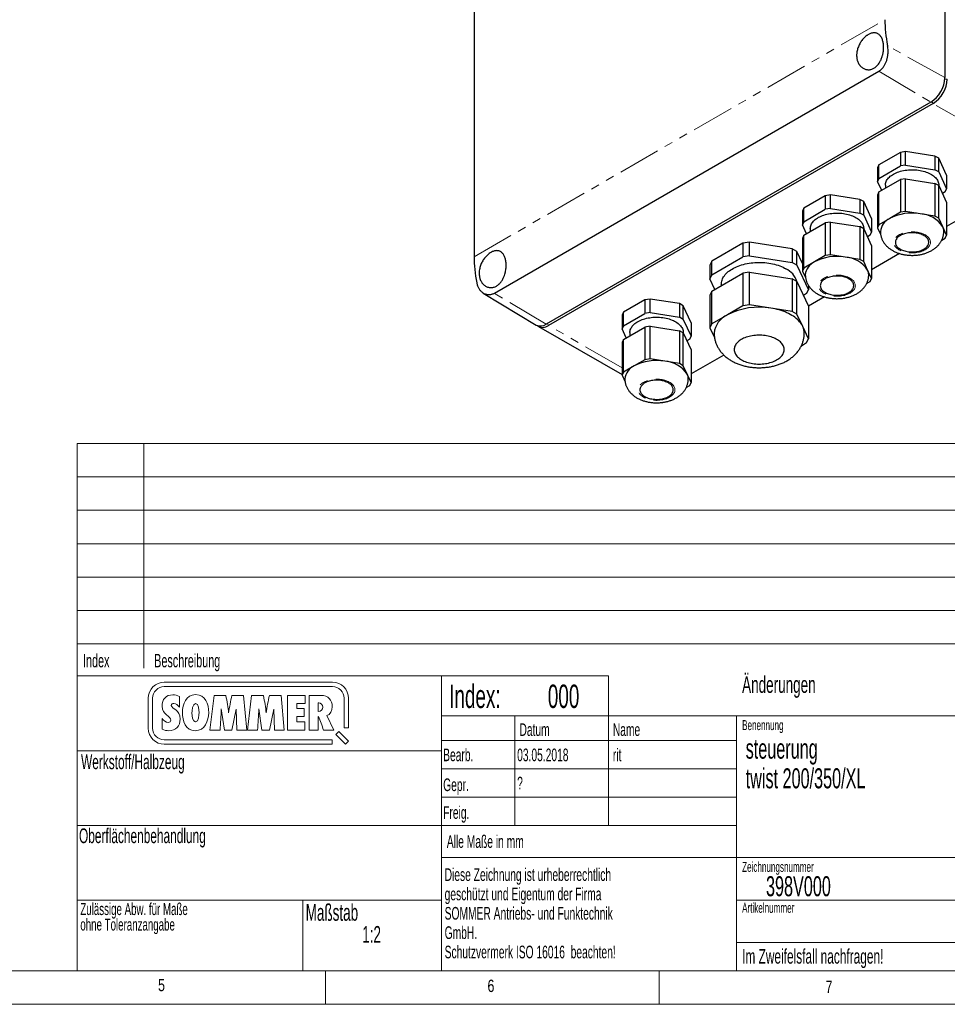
# Model space of a CAD drawing. Header units: millimetres. Extents: x 10 to 847, y 10 to 584.
# Tile 3 of 5: x 428 to 706, y 10 to 305. Entities that reach past the tile are written whole.
import ezdxf

# ---------------------------------------------------------------- set-up
doc = ezdxf.new("R2010")
doc.units = ezdxf.units.MM
doc.header["$LTSCALE"] = 2
doc.linetypes.add('PHANTOM', pattern=[12.7, 6.35, -1.27, 1.27, -1.27, 1.27, -1.27])
doc.styles.add('SLDTEXTSTYLE0', font='TXT', dxfattribs={"width": 0.75})
doc.styles.add('SLDTEXTSTYLE1', font='TXT', dxfattribs={"width": 0.605})

# ---------------------------------------------------------------- blocks, each defined once
blk = doc.blocks.new('Logo_SOMMER_2016_8')
at = {"lineweight": 18}
for p, q in [((184, 60), (16, 60)), ((16, 55.63), (184, 55.63)), ((0, 44), (0, 14)), ((4.38, 14), (4.38, 44)), ((31.04, 35.18), (31.04, 45.81)), ((65.73, 46.87), (61.61, 12.09)), ((77.58, 46.87), (65.73, 46.87)), ((95.13, 46.87), (83.48, 46.87)), ((98.33, 12.09), (95.13, 46.87)), ((103.26, 46.87), (99.15, 12.09)), ((115.17, 46.87), (103.26, 46.87)), ((132.66, 46.87), (121.02, 46.87)), ((135.87, 12.09), (132.66, 46.87)), ((138.97, 46.87), (138.97, 12.09)), ((156.67, 46.87), (138.97, 46.87)), ((156.67, 38.74), (156.67, 46.87)), ((160.64, 46.87), (160.64, 12.14)), ((172.74, 46.87), (160.64, 46.87)), ((195.63, 44), (195.63, 14.37)), ((200, 14.37), (200, 44)), ((72.85, 33.4), (76.06, 12.09)), ((83.63, 12.09), (87.85, 33.19)), ((87.85, 33.19), (88.57, 12.09)), ((110.39, 33.4), (113.59, 12.09)), ((121.17, 12.09), (125.39, 33.19)), ((125.39, 33.19), (126.1, 12.09)), ((148.43, 33.7), (148.43, 38.74)), ((148.43, 38.74), (156.67, 38.74)), ((155.7, 33.7), (148.43, 33.7)), ((155.7, 25.92), (155.7, 33.7)), ((169.79, 30.8), (169.79, 39.35)), ((169.89, 30.8), (169.79, 30.8)), ((13.8, 23.63), (13.85, 23.63)), ((13.85, 23.63), (13.85, 12.95)), ((148.38, 20.28), (148.38, 25.92)), ((148.38, 25.92), (155.7, 25.92)), ((156.52, 20.28), (148.38, 20.28)), ((156.52, 12.09), (156.52, 20.28)), ((169.84, 12.14), (169.84, 25.92)), ((185.35, 12.09), (178.33, 26.68)), ((61.61, 12.09), (71.68, 12.09)), ((76.06, 12.09), (83.63, 12.09)), ((88.57, 12.09), (98.33, 12.09)), ((99.15, 12.09), (109.17, 12.09)), ((113.59, 12.09), (121.17, 12.09)), ((126.1, 12.09), (135.87, 12.09)), ((138.97, 12.09), (156.52, 12.09)), ((160.64, 12.14), (169.84, 12.14)), ((175.18, 12.09), (185.35, 12.09)), ((190.33, 10.76), (187.24, 7.67)), ((200, 1.1), (190.33, 10.76)), ((195.63, 14.37), (200, 14.37)), ((183.62, 2.38), (16, 2.38)), ((183.62, -2), (183.62, 2.38)), ((187.24, 7.67), (196.91, -2)), ((196.91, -2), (200, 1.1)), ((16, -2), (183.62, -2))]:
    blk.add_line(p, q, dxfattribs=at)
for points in [[(16, 60), (7.16, 60), (0, 52.84), (0, 44)], [(200, 44), (200, 52.84), (192.84, 60), (184, 60)], [(4.38, 44), (4.38, 50.41), (9.59, 55.63), (16, 55.63)], [(184, 55.63), (190.41, 55.63), (195.63, 50.41), (195.63, 44)], [(24.48, 47.43), (17.62, 47.43), (13.75, 42.7), (13.75, 36.09)], [(31.04, 45.81), (29.26, 46.92), (26.57, 47.43), (24.48, 47.43)], [(47.27, 47.64), (37.66, 47.64), (34.1, 37.87), (34.1, 29.74)], [(60.39, 29.58), (60.39, 37.92), (57.19, 47.64), (47.27, 47.64)], [(79.21, 37.67), (78.75, 40.72), (78.04, 43.77), (77.58, 46.87)], [(83.48, 46.87), (82.21, 41.08), (81.19, 35.23), (80.23, 29.38)], [(116.74, 37.62), (116.29, 40.72), (115.57, 43.77), (115.17, 46.87)], [(121.02, 46.87), (119.74, 41.08), (118.73, 35.23), (117.76, 29.38)], [(170.25, 39.35), (172.48, 39.4), (174.37, 37.42), (174.37, 35.23)], [(183.78, 35.53), (183.78, 42.35), (179.66, 46.87), (172.74, 46.87)], [(13.75, 36.09), (13.75, 27.6), (22.6, 26.02), (22.6, 22.21)], [(23.01, 36.86), (23.01, 38.03), (24.38, 38.84), (25.4, 38.84)], [(31.86, 23.23), (31.86, 32.69), (23.01, 33.35), (23.01, 36.86)], [(25.4, 38.84), (27.84, 38.84), (29.62, 36.91), (31.04, 35.18)], [(34.1, 29.74), (34.1, 21.55), (36.99, 11.53), (46.91, 11.53)], [(43.66, 28.97), (43.66, 31.21), (44.06, 38.74), (47.27, 38.74)], [(46.91, 11.53), (56.42, 11.53), (60.39, 21.45), (60.39, 29.58)], [(50.73, 29.74), (50.73, 27.35), (50.52, 20.43), (47.12, 20.43)], [(47.27, 38.74), (50.37, 38.74), (50.73, 31.97), (50.73, 29.74)], [(71.68, 12.09), (72.14, 19.16), (72.7, 26.33), (72.85, 33.4)], [(80.23, 29.38), (79.87, 32.18), (79.67, 34.92), (79.21, 37.67)], [(109.17, 12.09), (109.67, 19.16), (110.23, 26.33), (110.39, 33.4)], [(117.76, 29.38), (117.4, 32.18), (117.2, 34.92), (116.74, 37.62)], [(169.79, 39.35), (169.94, 39.35), (170.1, 39.35), (170.25, 39.35)], [(174.37, 35.23), (174.37, 32.53), (172.54, 30.8), (169.89, 30.8)], [(178.33, 26.68), (182.15, 26.68), (183.78, 32.48), (183.78, 35.53)], [(19.91, 19.87), (17.77, 19.87), (15.02, 21.9), (13.8, 23.63)], [(22.6, 22.21), (22.6, 20.78), (21.18, 19.87), (19.91, 19.87)], [(20.52, 11.48), (27.48, 11.48), (31.86, 16.36), (31.86, 23.23)], [(47.12, 20.43), (44.22, 20.43), (43.66, 26.89), (43.66, 28.97)], [(169.84, 25.92), (172.13, 21.5), (173.45, 16.72), (175.18, 12.09)], [(0, 14), (0, 5.17), (7.16, -2), (16, -2)], [(16, 2.38), (9.59, 2.38), (4.38, 7.59), (4.38, 14)], [(13.85, 12.95), (16.14, 12.19), (18.08, 11.48), (20.52, 11.48)]]:
    blk.add_open_spline(points, degree=3, dxfattribs=at)
blk = doc.blocks.new('SW_NOTE_1')
at = {"color": 0, "linetype": 'Continuous', "lineweight": 0, "char_height": 3.8, "attachment_point": 1, "style": 'SLDTEXTSTYLE1'}
for s, insert in [('Diese Zeichnung ist urheberrechtlich', (0, 4.9)), ('geschützt und Eigentum der Firma', (0, -0.9)), ('SOMMER Antriebs- und Funktechnik', (0, -6.7)), ('GmbH.', (0, -12.5)), ('Schutzvermerk ISO 16016  beachten!', (0, -18.3))]:
    blk.add_mtext(s, dxfattribs=dict(at, insert=insert))
blk = doc.blocks.new('SW_NOTE_2')
at = {"color": 0, "linetype": 'Continuous', "lineweight": 0, "char_height": 3.6, "attachment_point": 1, "style": 'SLDTEXTSTYLE1'}
for s, insert in [('Zulässige Abw. für Maße', (0, 4.64)), ('ohne Toleranzangabe', (0, 0))]:
    blk.add_mtext(s, dxfattribs=dict(at, insert=insert))

msp = doc.modelspace()

# ---------------------------------------------------------------- linework, layer by layer
at = {"color": 7, "linetype": 'Continuous', "lineweight": 25}
for p, q in [((705.684, 482.156), (705.684, 287.819)), ((564.571, 413.754), (564.571, 234.115)), ((570.633, 223.223), (685.892, 289.76)), ((701.442, 280.47), (586.183, 213.933)), ((702.149, 280.062), (586.89, 213.525)), ((692.331, 265.414), (685.902, 261.703)), ((693.902, 265.657), (692.331, 265.414)), ((692.331, 265.414), (692.331, 261.331)), ((702.684, 264.299), (693.902, 265.657)), ((693.902, 261.574), (693.902, 265.657)), ((702.684, 264.299), (702.684, 260.216)), ((703.834, 263.635), (702.684, 264.299)), ((703.834, 259.552), (703.834, 263.635)), ((706.187, 258.565), (703.834, 263.635)), ((685.902, 261.703), (685.481, 260.796)), ((685.481, 260.796), (685.481, 256.713)), ((685.902, 257.62), (685.902, 261.703)), ((685.902, 257.62), (692.331, 261.331)), ((693.902, 261.574), (692.331, 261.331)), ((693.902, 261.574), (702.684, 260.216)), ((703.834, 259.552), (702.684, 260.216)), ((736.09, 260.468), (706.187, 243.206)), ((685.902, 257.62), (685.481, 256.713)), ((685.902, 253.537), (692.331, 257.248)), ((693.902, 257.492), (692.331, 257.248)), ((692.331, 257.248), (692.331, 247.45)), ((693.902, 247.693), (693.902, 257.492)), ((693.902, 257.492), (702.684, 256.133)), ((703.834, 259.552), (706.187, 254.483)), ((706.187, 258.565), (706.187, 254.483)), ((686.733, 254.017), (685.481, 256.713)), ((687.834, 255.598), (687.834, 254.653)), ((702.684, 256.133), (702.684, 246.335)), ((703.834, 255.469), (702.684, 256.133)), ((703.834, 255.469), (703.834, 255.598)), ((703.834, 245.671), (703.834, 255.469)), ((703.834, 255.469), (706.187, 250.4)), ((705.766, 253.575), (706.187, 254.483)), ((669.829, 252.424), (663.401, 248.713)), ((671.401, 252.667), (669.829, 252.424)), ((669.829, 252.424), (669.829, 248.341)), ((680.182, 251.309), (671.401, 252.667)), ((671.401, 248.584), (671.401, 252.667)), ((680.182, 251.309), (680.182, 247.226)), ((681.332, 250.645), (680.182, 251.309)), ((685.902, 253.537), (685.481, 252.63)), ((685.481, 252.63), (685.481, 242.832)), ((685.902, 243.739), (685.902, 253.537)), ((705.766, 253.575), (704.935, 253.096)), ((663.401, 248.713), (662.98, 247.806)), ((663.401, 244.63), (663.401, 248.713)), ((663.401, 244.63), (669.829, 248.341)), ((671.401, 248.584), (669.829, 248.341)), ((671.401, 248.584), (680.182, 247.226)), ((681.332, 246.562), (681.332, 250.645)), ((683.685, 245.575), (681.332, 250.645)), ((706.187, 250.4), (706.187, 240.601)), ((662.98, 247.806), (662.98, 243.723)), ((681.332, 246.562), (680.182, 247.226)), ((681.332, 246.562), (683.685, 241.493)), ((683.685, 245.575), (683.685, 241.493)), ((689.117, 245.594), (685.902, 243.739)), ((692.331, 247.45), (689.117, 245.594)), ((693.902, 247.693), (692.331, 247.45)), ((698.293, 247.014), (693.902, 247.693)), ((702.684, 246.335), (698.293, 247.014)), ((703.834, 245.671), (702.684, 246.335)), ((705.01, 243.136), (703.834, 245.671)), ((663.401, 244.63), (662.98, 243.723)), ((664.231, 241.027), (662.98, 243.723)), ((663.401, 240.548), (669.829, 244.259)), ((665.332, 242.608), (665.332, 241.663)), ((671.401, 244.502), (669.829, 244.259)), ((669.829, 244.259), (669.829, 234.46)), ((671.401, 234.703), (671.401, 244.502)), ((671.401, 244.502), (680.182, 243.143)), ((680.182, 243.143), (680.182, 233.345)), ((681.332, 242.479), (680.182, 243.143)), ((681.332, 242.479), (681.332, 242.608)), ((681.332, 232.681), (681.332, 242.479)), ((681.332, 242.479), (683.685, 237.41)), ((685.902, 243.739), (685.481, 242.832)), ((685.481, 242.832), (686.401, 240.85)), ((706.187, 240.601), (705.01, 243.136)), ((663.401, 240.548), (662.98, 239.64)), ((662.98, 239.64), (662.98, 229.842)), ((663.401, 230.749), (663.401, 240.548)), ((683.264, 240.585), (682.434, 240.106)), ((683.264, 240.585), (683.685, 241.493)), ((704.711, 239.085), (705.766, 239.694)), ((705.766, 239.694), (706.187, 240.601)), ((645.144, 238.174), (635.786, 232.771)), ((647.113, 238.478), (645.144, 238.174)), ((645.144, 238.174), (645.144, 234.091)), ((659.897, 236.501), (647.113, 238.478)), ((647.113, 234.395), (647.113, 238.478)), ((659.897, 236.501), (659.897, 232.418)), ((661.338, 235.669), (659.897, 236.501)), ((683.685, 237.41), (683.685, 227.611)), ((635.786, 228.688), (645.144, 234.091)), ((647.113, 234.395), (645.144, 234.091)), ((647.113, 234.395), (659.897, 232.418)), ((661.338, 231.586), (661.338, 235.669)), ((662.98, 232.132), (661.338, 235.669)), ((669.829, 234.46), (666.615, 232.605)), ((671.401, 234.703), (669.829, 234.46)), ((675.791, 234.024), (671.401, 234.703)), ((680.182, 233.345), (675.791, 234.024)), ((681.332, 232.681), (680.182, 233.345)), ((692.111, 235.08), (683.685, 230.216)), ((635.786, 232.771), (635.258, 231.634)), ((635.258, 231.634), (635.258, 227.552)), ((635.786, 228.688), (635.786, 232.771)), ((661.338, 231.586), (659.897, 232.418)), ((661.338, 231.586), (664.764, 224.206)), ((663.401, 230.749), (662.98, 229.842)), ((666.615, 232.605), (663.401, 230.749)), ((682.509, 230.146), (681.332, 232.681)), ((635.786, 228.688), (635.258, 227.552)), ((636.747, 224.344), (635.258, 227.552)), ((635.786, 223.789), (645.144, 229.192)), ((647.113, 229.496), (645.144, 229.192)), ((645.144, 229.192), (645.144, 219.393)), ((647.113, 219.698), (647.113, 229.496)), ((647.113, 229.496), (659.897, 227.519)), ((659.897, 227.519), (659.897, 217.72)), ((661.338, 226.687), (659.897, 227.519)), ((662.98, 229.842), (663.9, 227.86)), ((683.685, 227.611), (682.509, 230.146)), ((683.264, 226.704), (683.685, 227.611)), ((638.661, 225.879), (638.661, 225.449)), ((661.338, 216.888), (661.338, 226.687)), ((661.338, 226.687), (664.764, 219.307)), ((664.764, 225.536), (664.764, 224.206)), ((682.21, 226.095), (683.264, 226.704)), ((567.314, 223.255), (583.147, 213.658)), ((617.327, 221.451), (615.756, 221.208)), ((626.108, 220.093), (617.327, 221.451)), ((617.327, 217.368), (617.327, 221.451)), ((635.786, 223.789), (635.258, 222.653)), ((635.258, 222.653), (635.258, 212.854)), ((635.786, 213.991), (635.786, 223.789)), ((664.236, 223.069), (663.275, 222.514)), ((664.236, 223.069), (664.764, 224.206)), ((669.609, 222.09), (664.764, 219.293)), ((615.756, 221.208), (609.327, 217.497)), ((615.756, 221.208), (615.756, 217.125)), ((626.108, 220.093), (626.108, 216.01)), ((627.259, 219.429), (626.108, 220.093)), ((627.259, 215.346), (627.259, 219.429)), ((629.612, 214.359), (627.259, 219.429)), ((645.144, 219.393), (640.465, 216.692)), ((647.113, 219.698), (645.144, 219.393)), ((653.505, 218.709), (647.113, 219.698)), ((659.897, 217.72), (653.505, 218.709)), ((664.764, 219.307), (664.764, 209.508)), ((609.327, 217.497), (608.906, 216.59)), ((608.906, 216.59), (608.906, 212.507)), ((609.327, 213.414), (609.327, 217.497)), ((609.327, 213.414), (615.756, 217.125)), ((617.327, 217.368), (615.756, 217.125)), ((617.327, 217.368), (626.108, 216.01)), ((627.259, 215.346), (626.108, 216.01)), ((640.465, 216.692), (635.786, 213.991)), ((661.338, 216.888), (659.897, 217.72)), ((663.051, 213.198), (661.338, 216.888)), ((583.891, 213.228), (608.906, 198.787)), ((609.327, 213.414), (608.906, 212.507)), ((609.327, 209.332), (615.756, 213.043)), ((617.327, 213.286), (615.756, 213.043)), ((615.756, 213.043), (615.756, 203.244)), ((617.327, 203.487), (617.327, 213.286)), ((617.327, 213.286), (626.108, 211.927)), ((627.259, 215.346), (629.612, 210.277)), ((629.612, 214.359), (629.612, 210.277)), ((635.786, 213.991), (635.258, 212.854)), ((635.258, 212.854), (636.603, 209.957)), ((664.764, 209.508), (663.051, 213.198)), ((610.158, 209.811), (608.906, 212.507)), ((611.259, 211.392), (611.259, 210.447)), ((626.108, 211.927), (626.108, 202.129)), ((627.259, 211.263), (626.108, 211.927)), ((627.259, 211.263), (627.259, 211.392)), ((627.259, 201.465), (627.259, 211.263)), ((627.259, 211.263), (629.612, 206.194)), ((629.191, 209.369), (629.612, 210.277)), ((609.327, 209.332), (608.906, 208.424)), ((608.906, 208.424), (608.906, 198.626)), ((609.327, 199.533), (609.327, 209.332)), ((629.191, 209.369), (628.36, 208.89)), ((662.665, 207.465), (664.236, 208.372)), ((664.236, 208.372), (664.764, 209.508)), ((629.612, 206.194), (629.612, 196.395)), ((639.402, 204.652), (629.612, 199)), ((612.541, 201.389), (609.327, 199.533)), ((615.756, 203.244), (612.541, 201.389)), ((617.327, 203.487), (615.756, 203.244)), ((621.718, 202.808), (617.327, 203.487)), ((626.108, 202.129), (621.718, 202.808)), ((627.259, 201.465), (626.108, 202.129)), ((628.435, 198.93), (627.259, 201.465)), ((609.327, 199.533), (608.906, 198.626)), ((608.906, 198.626), (609.826, 196.644)), ((629.612, 196.395), (628.435, 198.93)), ((628.136, 194.88), (629.191, 195.488)), ((629.191, 195.488), (629.612, 196.395))]:
    msp.add_line(p, q, dxfattribs=at)
at = {"color": 7, "linetype": 'PHANTOM', "lineweight": 18}
for p, q in [((564.571, 234.115), (687.698, 305.195)), ((705.684, 287.819), (688.497, 297.4)), ((685.892, 289.76), (701.442, 280.47)), ((706.391, 287.411), (705.67, 287.411)), ((702.149, 280.062), (701.788, 280.687)), ((736.09, 260.468), (702.149, 280.062)), ((586.183, 213.933), (570.633, 223.223)), ((586.89, 213.525), (586.537, 214.137)), ((608.906, 200.815), (586.89, 213.525))]:
    msp.add_line(p, q, dxfattribs=at)
at = {"color": 7, "linetype": 'Continuous', "lineweight": 18}
for p, q in [((445.6, 178.1), (445.6, 20)), ((820, 178.1), (445.6, 178.1)), ((465.6, 110.767), (465.6, 178.1)), ((820, 168.1), (445.6, 168.1)), ((820, 158.1), (445.6, 158.1)), ((820, 148.1), (445.6, 148.1)), ((820, 138.1), (445.6, 138.1)), ((445.6, 128.1), (820, 128.1)), ((820, 118.1), (445.6, 118.1)), ((445.6, 108.5), (604.8, 108.5)), ((554.8, 20), (554.8, 108.5)), ((604.8, 108.5), (604.8, 63.6)), ((830, 96.5), (554.8, 96.5)), ((576.8, 63.6), (576.8, 96.5)), ((643.2, 96.5), (643.2, 20)), ((643.2, 89.1), (554.8, 89.1)), ((554.8, 86), (445.6, 86)), ((643.2, 80.6), (554.8, 80.6)), ((643.2, 72.1), (554.8, 72.1)), ((554.8, 63.6), (445.6, 63.6)), ((643.2, 63.6), (554.8, 63.6)), ((554.8, 54), (820, 54)), ((554.8, 41.2), (445.6, 41.2)), ((513.2, 20), (513.2, 41.2)), ((772, 41.25), (643.2, 41.25)), ((643.2, 28.5), (820, 28.5)), ((20, 20), (820, 20)), ((520, 20), (520, 10)), ((620, 20), (620, 10)), ((10, 10), (830, 10))]:
    msp.add_line(p, q, dxfattribs=at)
at = {"color": 7, "linetype": 'Continuous', "lineweight": 25, "flags": 128}
for points in [[(687.834, 255.598), (687.845, 255.839), (687.887, 256.129), (687.961, 256.416), (688.065, 256.699), (688.2, 256.979), (688.365, 257.253), (688.56, 257.52), (688.784, 257.78), (689.035, 258.031), (689.313, 258.273), (689.617, 258.504), (689.945, 258.724), (690.297, 258.931), (690.67, 259.125), (691.064, 259.305), (691.477, 259.471), (691.907, 259.621), (692.352, 259.756), (692.811, 259.874), (693.282, 259.975), (693.764, 260.059)], [(693.764, 260.059), (694.253, 260.125), (694.748, 260.173), (695.248, 260.204), (695.75, 260.216), (696.253, 260.21), (696.754, 260.185), (697.251, 260.143), (697.742, 260.083), (698.226, 260.005), (698.701, 259.909), (699.164, 259.797), (699.615, 259.668), (700.05, 259.523), (700.468, 259.362), (700.869, 259.187), (701.249, 258.997), (701.608, 258.794), (701.944, 258.579), (702.257, 258.351), (702.543, 258.113), (702.804, 257.865), (703.037, 257.608), (703.241, 257.343), (703.416, 257.071), (703.562, 256.793), (703.676, 256.511), (703.76, 256.225), (703.813, 255.936), (703.834, 255.646), (703.834, 255.598)], [(665.332, 242.608), (665.343, 242.85), (665.385, 243.139), (665.459, 243.426), (665.563, 243.709), (665.699, 243.989), (665.864, 244.263), (666.059, 244.53), (666.282, 244.79), (666.533, 245.041), (666.811, 245.283), (667.115, 245.514), (667.444, 245.734), (667.795, 245.941), (668.169, 246.135), (668.563, 246.315), (668.975, 246.481), (669.405, 246.631), (669.851, 246.766), (670.31, 246.884), (670.781, 246.985), (671.262, 247.069)], [(671.262, 247.069), (671.751, 247.135), (672.247, 247.183), (672.747, 247.214), (673.249, 247.226), (673.751, 247.22), (674.252, 247.196), (674.749, 247.153), (675.241, 247.093), (675.725, 247.015), (676.199, 246.919), (676.663, 246.807), (677.113, 246.678), (677.548, 246.533), (677.967, 246.372), (678.367, 246.197), (678.747, 246.007), (679.107, 245.804), (679.443, 245.589), (679.755, 245.361), (680.042, 245.123), (680.302, 244.875), (680.535, 244.618), (680.739, 244.353), (680.915, 244.081), (681.06, 243.803), (681.175, 243.521), (681.258, 243.235), (681.311, 242.946), (681.332, 242.656), (681.332, 242.608)], [(697.128, 235.662), (697.508, 235.73), (697.877, 235.816), (698.233, 235.918), (698.574, 236.036), (698.898, 236.169), (699.202, 236.317), (699.485, 236.478), (699.745, 236.652), (699.98, 236.837), (700.189, 237.032), (700.37, 237.236), (700.523, 237.448), (700.646, 237.666), (700.739, 237.89), (700.801, 238.116), (700.831, 238.345), (700.829, 238.575), (700.797, 238.803), (700.732, 239.03), (700.637, 239.253), (700.511, 239.47), (700.356, 239.682), (700.173, 239.885), (699.961, 240.08), (699.724, 240.264), (699.462, 240.437), (699.177, 240.597), (698.871, 240.743), (698.546, 240.875), (698.204, 240.992), (697.847, 241.093), (697.477, 241.177), (697.096, 241.243), (696.708, 241.292), (696.314, 241.323), (695.917, 241.336), (695.52, 241.331), (695.124, 241.308), (694.733, 241.266), (694.349, 241.207), (693.974, 241.13), (693.612, 241.036), (693.263, 240.926), (692.93, 240.8), (692.616, 240.659), (692.322, 240.505), (692.05, 240.337), (691.803, 240.158), (691.58, 239.968), (691.385, 239.768), (691.218, 239.559), (691.08, 239.344), (690.972, 239.123), (690.895, 238.898), (690.849, 238.67), (690.834, 238.441), (690.851, 238.212), (690.9, 237.984), (690.98, 237.759), (691.09, 237.538), (691.231, 237.324), (691.4, 237.116), (691.598, 236.917), (691.822, 236.728), (692.072, 236.549), (692.346, 236.382), (692.641, 236.229), (692.957, 236.09), (693.291, 235.965), (693.641, 235.856), (694.005, 235.764), (694.381, 235.689), (694.765, 235.631), (695.157, 235.591), (695.553, 235.569), (695.95, 235.565), (696.347, 235.579), (696.74, 235.612), (697.128, 235.662)], [(638.661, 225.879), (638.667, 226.095), (638.703, 226.44), (638.77, 226.784), (638.868, 227.125), (638.998, 227.463), (639.158, 227.796), (639.348, 228.124), (639.568, 228.446), (639.818, 228.761), (640.095, 229.067), (640.401, 229.365), (640.733, 229.653), (641.091, 229.93), (641.473, 230.196), (641.88, 230.45), (642.309, 230.692), (642.76, 230.92), (643.231, 231.134), (643.721, 231.333), (644.228, 231.517), (644.752, 231.685), (645.29, 231.837), (645.841, 231.973), (646.404, 232.091), (646.977, 232.193), (647.558, 232.276), (648.147, 232.342), (648.74, 232.39), (649.337, 232.42), (649.936, 232.431), (650.535, 232.424), (651.133, 232.399), (651.727, 232.356), (652.317, 232.294), (652.9, 232.215), (653.475, 232.118), (654.041, 232.004), (654.595, 231.873), (655.137, 231.725), (655.664, 231.561), (656.176, 231.38), (656.67, 231.185), (657.146, 230.975), (657.602, 230.75), (658.037, 230.512)], [(674.627, 222.672), (675.006, 222.741), (675.375, 222.826), (675.731, 222.928), (676.072, 223.046), (676.396, 223.179), (676.7, 223.327), (676.983, 223.488), (677.243, 223.662), (677.478, 223.847), (677.687, 224.042), (677.869, 224.246), (678.021, 224.458), (678.145, 224.676), (678.237, 224.9), (678.299, 225.126), (678.329, 225.355), (678.328, 225.585), (678.295, 225.813), (678.231, 226.04), (678.135, 226.263), (678.01, 226.481), (677.855, 226.692), (677.671, 226.895), (677.46, 227.09), (677.222, 227.274), (676.96, 227.447), (676.676, 227.607), (676.37, 227.753), (676.045, 227.885), (675.702, 228.002), (675.345, 228.103), (674.975, 228.187), (674.595, 228.253), (674.206, 228.302), (673.812, 228.334), (673.415, 228.346), (673.018, 228.341), (672.622, 228.318), (672.231, 228.276), (671.847, 228.217), (671.473, 228.14), (671.11, 228.046), (670.761, 227.936), (670.429, 227.81), (670.114, 227.67), (669.82, 227.515), (669.549, 227.347), (669.301, 227.168), (669.079, 226.978), (668.883, 226.778), (668.716, 226.569), (668.578, 226.354), (668.47, 226.133), (668.393, 225.908), (668.347, 225.68), (668.333, 225.451), (668.35, 225.222), (668.398, 224.994), (668.478, 224.769), (668.589, 224.549), (668.729, 224.334), (668.899, 224.126), (669.096, 223.927), (669.321, 223.738), (669.571, 223.559), (669.844, 223.393), (670.14, 223.239), (670.456, 223.1), (670.79, 222.975), (671.14, 222.866), (671.504, 222.774), (671.879, 222.699), (672.264, 222.641), (672.655, 222.601), (673.051, 222.579), (673.448, 222.575), (673.845, 222.589), (674.239, 222.622), (674.627, 222.672)], [(663.051, 213.198), (662.861, 213.571), (662.638, 213.938), (662.385, 214.298), (662.1, 214.65), (661.786, 214.993), (661.442, 215.328), (661.069, 215.651), (660.67, 215.964), (660.244, 216.265), (659.792, 216.553), (659.316, 216.828), (658.817, 217.088), (658.296, 217.334), (657.754, 217.565), (657.193, 217.78), (656.615, 217.979), (656.02, 218.16), (655.409, 218.324), (654.786, 218.471), (654.151, 218.599), (653.505, 218.709)], [(611.259, 211.392), (611.27, 211.634), (611.312, 211.923), (611.385, 212.21), (611.49, 212.493), (611.625, 212.773), (611.79, 213.047), (611.985, 213.314), (612.209, 213.574), (612.46, 213.826), (612.738, 214.067), (613.042, 214.298), (613.37, 214.518), (613.722, 214.725), (614.095, 214.919), (614.489, 215.1), (614.902, 215.265), (615.332, 215.415), (615.777, 215.55), (616.236, 215.668), (616.707, 215.769), (617.188, 215.853)], [(617.188, 215.853), (617.678, 215.919), (618.173, 215.967), (618.673, 215.998), (619.175, 216.01), (619.678, 216.004), (620.179, 215.98), (620.676, 215.937), (621.167, 215.877), (621.651, 215.799), (622.126, 215.703), (622.589, 215.591), (623.039, 215.462), (623.475, 215.317), (623.893, 215.156), (624.294, 214.981), (624.674, 214.791), (625.033, 214.588), (625.369, 214.373), (625.682, 214.145), (625.968, 213.907), (626.229, 213.659), (626.462, 213.402), (626.666, 213.137), (626.841, 212.865), (626.986, 212.587), (627.101, 212.305), (627.185, 212.019), (627.238, 211.73), (627.259, 211.44), (627.259, 211.392)], [(644.708, 203.22), (645.062, 203.029), (645.437, 202.851), (645.832, 202.687), (646.243, 202.538), (646.671, 202.405), (647.113, 202.289), (647.567, 202.189), (648.031, 202.106), (648.503, 202.041), (648.982, 201.993), (649.465, 201.964), (649.95, 201.952), (650.436, 201.959), (650.92, 201.984), (651.4, 202.027), (651.874, 202.088), (652.34, 202.166), (652.797, 202.262), (653.242, 202.375), (653.673, 202.503), (654.089, 202.648), (654.488, 202.808), (654.868, 202.983), (655.228, 203.171), (655.566, 203.373), (655.88, 203.586), (656.17, 203.811), (656.434, 204.047), (656.671, 204.291), (656.881, 204.544), (657.061, 204.805), (657.212, 205.071), (657.332, 205.343), (657.422, 205.619), (657.481, 205.897), (657.509, 206.177), (657.505, 206.457), (657.469, 206.737), (657.403, 207.015), (657.305, 207.289), (657.177, 207.56), (657.019, 207.825), (656.831, 208.083), (656.615, 208.335), (656.371, 208.577), (656.1, 208.81), (655.804, 209.032), (655.483, 209.243), (655.14, 209.441), (654.775, 209.626), (654.39, 209.797), (653.986, 209.953), (653.566, 210.094), (653.132, 210.219), (652.684, 210.327), (652.224, 210.419), (651.756, 210.493), (651.28, 210.549), (650.799, 210.588), (650.314, 210.608), (649.829, 210.61), (649.344, 210.594), (648.862, 210.56), (648.384, 210.509), (647.914, 210.439), (647.452, 210.352), (647.001, 210.248), (646.563, 210.127), (646.139, 209.99), (645.731, 209.838), (645.342, 209.67), (644.971, 209.489), (644.622, 209.294), (644.296, 209.086), (643.994, 208.866), (643.716, 208.636), (643.466, 208.396), (643.242, 208.147), (643.047, 207.89), (642.882, 207.627), (642.746, 207.357), (642.641, 207.084), (642.566, 206.807), (642.523, 206.527), (642.511, 206.247), (642.531, 205.967), (642.582, 205.688), (642.664, 205.412), (642.777, 205.139), (642.92, 204.871), (643.094, 204.609), (643.296, 204.354), (643.526, 204.107), (643.783, 203.869), (644.067, 203.642), (644.375, 203.425), (644.708, 203.22)], [(620.553, 191.456), (620.933, 191.525), (621.302, 191.61), (621.658, 191.712), (621.999, 191.83), (622.322, 191.963), (622.627, 192.111), (622.91, 192.272), (623.17, 192.446), (623.405, 192.631), (623.614, 192.826), (623.795, 193.03), (623.948, 193.242), (624.071, 193.461), (624.164, 193.684), (624.225, 193.91), (624.256, 194.139), (624.254, 194.369), (624.221, 194.598), (624.157, 194.824), (624.062, 195.047), (623.936, 195.265), (623.781, 195.476), (623.597, 195.679), (623.386, 195.874), (623.149, 196.058), (622.887, 196.231), (622.602, 196.391), (622.296, 196.537), (621.971, 196.669), (621.629, 196.786), (621.271, 196.887), (620.901, 196.971), (620.521, 197.037), (620.133, 197.087), (619.739, 197.118), (619.342, 197.131), (618.944, 197.125), (618.549, 197.102), (618.158, 197.06), (617.774, 197.001), (617.399, 196.924), (617.036, 196.83), (616.688, 196.72), (616.355, 196.594), (616.041, 196.454), (615.747, 196.299), (615.475, 196.131), (615.228, 195.952), (615.005, 195.762), (614.81, 195.562), (614.643, 195.354), (614.505, 195.138), (614.397, 194.917), (614.32, 194.692), (614.274, 194.464), (614.259, 194.235), (614.276, 194.006), (614.325, 193.778), (614.405, 193.553), (614.515, 193.333), (614.656, 193.118), (614.825, 192.91), (615.023, 192.711), (615.247, 192.522), (615.497, 192.343), (615.771, 192.177), (616.066, 192.023), (616.382, 191.884), (616.716, 191.759), (617.066, 191.65), (617.43, 191.558), (617.806, 191.483), (618.19, 191.425), (618.582, 191.385), (618.977, 191.363), (619.375, 191.359), (619.772, 191.373), (620.165, 191.406), (620.553, 191.456)]]:
    msp.add_lwpolyline(points, dxfattribs=at)
at = {"color": 7, "linetype": 'PHANTOM', "lineweight": 18, "flags": 128}
for points in [[(697.258, 235.383), (697.655, 235.454), (698.043, 235.543), (698.417, 235.647), (698.777, 235.768), (699.12, 235.904), (699.444, 236.055), (699.748, 236.219), (700.029, 236.397), (700.286, 236.586), (700.517, 236.785), (700.722, 236.995), (700.899, 237.212), (701.046, 237.437), (701.164, 237.667), (701.252, 237.902), (701.308, 238.14), (701.333, 238.38), (701.326, 238.621), (701.288, 238.86), (701.219, 239.097), (701.119, 239.33), (700.988, 239.558), (700.829, 239.78), (700.64, 239.994), (700.424, 240.2), (700.182, 240.395), (699.914, 240.579), (699.624, 240.751), (699.312, 240.91), (698.979, 241.055), (698.629, 241.185), (698.263, 241.299), (697.883, 241.397), (697.491, 241.478), (697.089, 241.542), (696.681, 241.588), (696.267, 241.616), (695.851, 241.625), (695.435, 241.617), (695.022, 241.591), (694.613, 241.546), (694.211, 241.484), (693.818, 241.404), (693.437, 241.308), (693.069, 241.195), (692.717, 241.066), (692.384, 240.923), (692.07, 240.765), (691.777, 240.594), (691.508, 240.411), (691.263, 240.216), (691.045, 240.012), (690.854, 239.798), (690.692, 239.577), (690.559, 239.349), (690.456, 239.116), (690.385, 238.88), (690.344, 238.641), (690.335, 238.4), (690.357, 238.16), (690.411, 237.922), (690.496, 237.687), (690.611, 237.456), (690.756, 237.231), (690.93, 237.012), (691.133, 236.803), (691.362, 236.602), (691.617, 236.412), (691.896, 236.234), (692.198, 236.068), (692.52, 235.916), (692.862, 235.779), (693.22, 235.657), (693.594, 235.551), (693.98, 235.461), (694.377, 235.389), (694.782, 235.334), (695.194, 235.297), (695.609, 235.278), (696.025, 235.277), (696.44, 235.295), (696.852, 235.33), (697.258, 235.383)], [(674.756, 222.394), (675.154, 222.464), (675.541, 222.553), (675.916, 222.657), (676.275, 222.778), (676.618, 222.914), (676.943, 223.065), (677.246, 223.23), (677.527, 223.407), (677.784, 223.596), (678.016, 223.796), (678.22, 224.005), (678.397, 224.222), (678.545, 224.447), (678.663, 224.677), (678.75, 224.912), (678.806, 225.15), (678.831, 225.39), (678.825, 225.631), (678.787, 225.87), (678.717, 226.107), (678.617, 226.34), (678.487, 226.568), (678.327, 226.79), (678.138, 227.004), (677.922, 227.21), (677.68, 227.405), (677.413, 227.589), (677.122, 227.762), (676.81, 227.92), (676.478, 228.065), (676.127, 228.195), (675.761, 228.309), (675.381, 228.407), (674.989, 228.488), (674.588, 228.552), (674.179, 228.598), (673.766, 228.626), (673.35, 228.636), (672.934, 228.627), (672.52, 228.601), (672.111, 228.556), (671.709, 228.494), (671.316, 228.414), (670.935, 228.318), (670.567, 228.205), (670.216, 228.077), (669.882, 227.933), (669.568, 227.775), (669.275, 227.604), (669.006, 227.421), (668.762, 227.227), (668.544, 227.022), (668.353, 226.808), (668.19, 226.587), (668.057, 226.359), (667.955, 226.126), (667.883, 225.89), (667.842, 225.651), (667.833, 225.41), (667.855, 225.17), (667.909, 224.932), (667.994, 224.697), (668.109, 224.466), (668.254, 224.241), (668.429, 224.023), (668.631, 223.813), (668.861, 223.612), (669.116, 223.422), (669.395, 223.244), (669.696, 223.078), (670.019, 222.926), (670.36, 222.789), (670.719, 222.667), (671.092, 222.561), (671.479, 222.471), (671.875, 222.399), (672.281, 222.344), (672.692, 222.307), (673.107, 222.288), (673.523, 222.287), (673.938, 222.305), (674.35, 222.34), (674.756, 222.394)], [(620.683, 191.178), (621.08, 191.249), (621.467, 191.337), (621.842, 191.441), (622.202, 191.562), (622.545, 191.698), (622.869, 191.849), (623.173, 192.014), (623.454, 192.191), (623.711, 192.38), (623.942, 192.58), (624.147, 192.789), (624.324, 193.006), (624.471, 193.231), (624.589, 193.461), (624.676, 193.696), (624.733, 193.935), (624.758, 194.174), (624.751, 194.415), (624.713, 194.654), (624.644, 194.891), (624.544, 195.124), (624.413, 195.352), (624.253, 195.574), (624.065, 195.788), (623.849, 195.994), (623.607, 196.189), (623.339, 196.374), (623.049, 196.546), (622.736, 196.704), (622.404, 196.849), (622.054, 196.979), (621.688, 197.093), (621.308, 197.191), (620.916, 197.272), (620.514, 197.336), (620.106, 197.382), (619.692, 197.41), (619.276, 197.42), (618.86, 197.411), (618.447, 197.385), (618.038, 197.34), (617.635, 197.278), (617.243, 197.199), (616.861, 197.102), (616.494, 196.989), (616.142, 196.861), (615.809, 196.717), (615.495, 196.559), (615.202, 196.388), (614.933, 196.205), (614.688, 196.011), (614.47, 195.806), (614.279, 195.592), (614.117, 195.371), (613.984, 195.143), (613.881, 194.911), (613.81, 194.674), (613.769, 194.435), (613.76, 194.194), (613.782, 193.954), (613.836, 193.716), (613.92, 193.481), (614.036, 193.25), (614.181, 193.025), (614.355, 192.807), (614.558, 192.597), (614.787, 192.396), (615.042, 192.206), (615.321, 192.028), (615.623, 191.862), (615.945, 191.71), (616.287, 191.573), (616.645, 191.451), (617.019, 191.345), (617.405, 191.255), (617.802, 191.183), (618.207, 191.128), (618.619, 191.091), (619.034, 191.072), (619.45, 191.071), (619.865, 191.089), (620.277, 191.124), (620.683, 191.178)]]:
    msp.add_lwpolyline(points, dxfattribs=at)
at = {"color": 7, "linetype": 'Continuous', "lineweight": 25}
for centre, radius, start, end in [((696.488, 288.229), 9.205, 302.5548, 357.4452), ((697.195, 287.821), 9.205, 302.55476, 357.44524), ((691.07, 241.256), 4.758, 114.23623, 174.44675), ((695.814, 232.667), 14.56, 80.19812, 117.38796), ((697.774, 238.357), 8.672, 33.43888, 86.5665), ((701.976, 241.697), 3.358, 0.33882, 25.36572), ((673.313, 219.677), 14.56, 80.19812, 117.38796), ((675.272, 225.367), 8.672, 33.43888, 86.5665), ((655.334, 224.936), 6.196, 16.81585, 64.13793), ((668.568, 228.266), 4.758, 114.23623, 174.44675), ((679.474, 228.707), 3.358, 0.33882, 25.36572), ((649.981, 198.333), 20.679, 80.18756, 117.39852), ((643.25, 210.519), 6.772, 114.28772, 174.38606), ((584.439, 216.291), 2.933, 243.86833, 306.49142), ((585.186, 215.709), 2.77, 233.99814, 307.95282), ((658.751, 211.157), 4.76, 0.29081, 25.39889), ((614.495, 197.05), 4.758, 114.23623, 174.44675), ((619.239, 188.461), 14.56, 80.19812, 117.38796), ((621.198, 194.151), 8.672, 33.43888, 86.5665), ((625.401, 197.491), 3.358, 0.33882, 25.36572)]:
    msp.add_arc(centre, radius, start, end, dxfattribs=at)
for centre, major_axis, ratio, start_param, end_param in [((714.318, 290.355), (-18.991, 31.758), 0.5873687, 0.7764428, 1.0221509), ((590.278, 218.748), (-18.022, 32.318), 0.5672184, 0.7939067, 1.0396148)]:
    msp.add_ellipse(centre, major_axis=major_axis, ratio=ratio, start_param=start_param, end_param=end_param, dxfattribs=at)
for points, knots in [([(684.392, 290.656), (684.251, 290.582), (683.966, 290.431), (683.519, 290.285), (683.068, 290.201), (682.62, 290.186), (682.178, 290.235), (681.744, 290.349), (681.325, 290.527), (680.927, 290.768), (680.553, 291.073), (680.268, 291.378), (680.062, 291.649), (679.866, 291.944), (679.653, 292.343), (679.485, 292.782), (679.381, 293.145), (679.295, 293.53), (679.227, 294.023), (679.212, 294.535), (679.23, 294.938), (679.268, 295.355), (679.354, 295.872), (679.512, 296.484), (679.721, 297.082), (679.978, 297.66), (680.277, 298.212), (680.613, 298.733), (680.981, 299.219), (681.377, 299.664), (681.793, 300.064), (682.165, 300.365), (682.484, 300.586), (682.798, 300.78), (683.175, 300.973), (683.618, 301.139), (684.052, 301.241), (684.474, 301.276), (684.879, 301.245), (685.261, 301.147), (685.619, 300.981), (685.948, 300.753), (686.246, 300.462), (686.51, 300.112), (686.739, 299.709), (686.931, 299.256), (687.084, 298.757), (687.199, 298.221), (687.273, 297.649), (687.304, 297.049), (687.294, 296.427), (687.24, 295.789), (687.156, 295.25), (687.067, 294.825), (686.961, 294.394), (686.815, 293.917), (686.62, 293.406), (686.423, 292.97), (686.196, 292.543), (685.921, 292.105), (685.591, 291.668), (685.201, 291.253), (684.8, 290.91), (684.519, 290.735), (684.392, 290.656)], [0, 0, 0, 0, 0.0166485, 0.0336269, 0.0508307, 0.0674775, 0.0841233, 0.1015766, 0.1188042, 0.136031, 0.1540602, 0.1721924, 0.1813295, 0.1903312, 0.2093628, 0.2277851, 0.237073, 0.2462153, 0.2656209, 0.2836529, 0.2927455, 0.3016927, 0.3207041, 0.338229, 0.355754, 0.3742036, 0.3915047, 0.4088058, 0.4269959, 0.4443042, 0.4616124, 0.4798051, 0.4898843, 0.5000053, 0.5173666, 0.5347279, 0.5529804, 0.5703418, 0.5877033, 0.6059596, 0.6232898, 0.64062, 0.6588455, 0.6761332, 0.6934208, 0.7115886, 0.7289822, 0.7463753, 0.7646278, 0.7824103, 0.8001922, 0.8188404, 0.8371284, 0.8463452, 0.8554234, 0.8746377, 0.8884088, 0.9021802, 0.9159519, 0.9307895, 0.9484365, 0.9660846, 0.9847469, 1, 1, 1, 1]), ([(685.892, 289.76), (685.994, 289.823), (686.199, 289.95), (686.493, 290.183), (686.776, 290.447), (687.042, 290.742), (687.288, 291.063), (687.513, 291.405), (687.721, 291.771), (687.91, 292.161), (688.08, 292.571), (688.229, 293), (688.357, 293.444), (688.464, 293.907), (688.548, 294.383), (688.608, 294.872), (688.643, 295.367), (688.654, 295.963), (688.622, 296.655), (688.539, 297.151), (688.497, 297.4)], [0, 0, 0, 0, 0.0485281, 0.0974146, 0.1468502, 0.1970304, 0.2457494, 0.2944703, 0.3436762, 0.3936404, 0.4441002, 0.4948753, 0.5466131, 0.598672, 0.6527068, 0.7070963, 0.7625975, 0.8184818, 0.908787, 1, 1, 1, 1]), ([(686.337, 241.716), (686.337, 241.664), (686.334, 241.477), (686.358, 241.156), (686.409, 240.755), (686.489, 240.359), (686.596, 239.969), (686.729, 239.586), (686.888, 239.212), (687.072, 238.846), (687.281, 238.49), (687.515, 238.145), (687.774, 237.81), (688.057, 237.487), (688.364, 237.176), (688.695, 236.878), (689.049, 236.594), (689.427, 236.325), (689.827, 236.072), (690.248, 235.835), (690.687, 235.617), (691.144, 235.418), (691.614, 235.239), (692.097, 235.08), (692.589, 234.941), (693.09, 234.823), (693.597, 234.726), (694.109, 234.649), (694.625, 234.592), (695.144, 234.556), (695.664, 234.539), (696.184, 234.543), (696.705, 234.566), (697.223, 234.61), (697.61, 234.658), (697.825, 234.69), (697.869, 234.697)], [0, 0, 0, 0, 0.0105446, 0.0380564, 0.0654966, 0.0929152, 0.1203654, 0.1479022, 0.1755823, 0.2034646, 0.2316094, 0.2600774, 0.2889281, 0.3182163, 0.3479879, 0.3782747, 0.4090873, 0.4404107, 0.4721999, 0.5043826, 0.5368656, 0.569547, 0.6023268, 0.6351026, 0.6678213, 0.7004518, 0.7329822, 0.7654158, 0.797767, 0.8300582, 0.8623167, 0.8945737, 0.9268601, 0.9592004, 0.9916285, 1, 1, 1, 1]), ([(697.869, 234.697), (697.966, 234.712), (698.234, 234.756), (698.669, 234.843), (699.171, 234.965), (699.667, 235.109), (700.154, 235.274), (700.631, 235.462), (701.097, 235.672), (701.548, 235.904), (701.983, 236.157), (702.398, 236.432), (702.79, 236.727), (703.159, 237.04), (703.501, 237.369), (703.815, 237.714), (704.1, 238.072), (704.356, 238.441), (704.583, 238.82), (704.779, 239.208), (704.946, 239.603), (705.083, 240.004), (705.191, 240.408), (705.27, 240.816), (705.317, 241.224), (705.337, 241.525), (705.333, 241.69), (705.332, 241.718)], [0, 0, 0, 0, 0.0247221, 0.0685241, 0.1125581, 0.1568468, 0.2014002, 0.2462061, 0.2912231, 0.3363682, 0.3814842, 0.4264125, 0.4709817, 0.5150302, 0.5584282, 0.6010914, 0.6429835, 0.6841099, 0.7245066, 0.7642295, 0.8033452, 0.8419251, 0.8800417, 0.9177665, 0.9551694, 0.9923193, 1, 1, 1, 1]), ([(571.255, 225.344), (571.114, 225.269), (570.828, 225.118), (570.381, 224.972), (569.93, 224.888), (569.483, 224.873), (569.041, 224.922), (568.607, 225.036), (568.188, 225.215), (567.789, 225.456), (567.416, 225.76), (567.131, 226.066), (566.925, 226.336), (566.729, 226.631), (566.516, 227.03), (566.348, 227.469), (566.244, 227.833), (566.158, 228.217), (566.09, 228.711), (566.075, 229.222), (566.093, 229.625), (566.131, 230.043), (566.216, 230.56), (566.375, 231.172), (566.584, 231.769), (566.841, 232.347), (567.14, 232.9), (567.475, 233.421), (567.844, 233.907), (568.239, 234.351), (568.656, 234.751), (569.111, 235.119), (569.577, 235.424), (570.038, 235.66), (570.481, 235.826), (570.915, 235.928), (571.337, 235.963), (571.741, 235.932), (572.124, 235.834), (572.482, 235.669), (572.811, 235.44), (573.109, 235.149), (573.373, 234.799), (573.602, 234.396), (573.794, 233.943), (573.947, 233.444), (574.062, 232.908), (574.135, 232.336), (574.162, 231.834), (574.162, 231.429), (574.148, 231.01), (574.103, 230.477), (574.019, 229.937), (573.93, 229.513), (573.824, 229.081), (573.678, 228.605), (573.483, 228.093), (573.286, 227.657), (573.059, 227.23), (572.784, 226.792), (572.511, 226.432), (572.262, 226.151), (571.995, 225.882), (571.663, 225.598), (571.382, 225.423), (571.255, 225.344)], [0, 0, 0, 0, 0.0166484, 0.0337388, 0.0508302, 0.0674768, 0.0841226, 0.1015759, 0.1188034, 0.1360302, 0.1540593, 0.1721914, 0.1813285, 0.1903302, 0.2093618, 0.227784, 0.2370718, 0.2462141, 0.2656196, 0.2836516, 0.2927441, 0.3016914, 0.3207027, 0.3382275, 0.3557525, 0.374202, 0.391503, 0.408804, 0.4269941, 0.4443023, 0.4616105, 0.4798032, 0.4999929, 0.5173541, 0.5347154, 0.5529678, 0.5703292, 0.5876906, 0.6059468, 0.623277, 0.6406071, 0.6588325, 0.6761202, 0.6934077, 0.7115755, 0.728969, 0.7463621, 0.7646146, 0.7823969, 0.7913571, 0.8001852, 0.8188334, 0.8371213, 0.8463381, 0.8554162, 0.8746305, 0.8884016, 0.9021729, 0.9159446, 0.9307821, 0.9484291, 0.957331, 0.9660847, 0.9847469, 1, 1, 1, 1]), ([(663.836, 228.726), (663.835, 228.674), (663.832, 228.487), (663.856, 228.166), (663.907, 227.765), (663.988, 227.369), (664.094, 226.979), (664.227, 226.596), (664.386, 226.222), (664.571, 225.856), (664.78, 225.5), (665.014, 225.155), (665.272, 224.82), (665.555, 224.497), (665.862, 224.186), (666.193, 223.888), (666.548, 223.604), (666.926, 223.335), (667.326, 223.082), (667.746, 222.845), (668.186, 222.627), (668.642, 222.428), (669.112, 222.249), (669.595, 222.09), (670.088, 221.951), (670.588, 221.833), (671.095, 221.736), (671.608, 221.659), (672.124, 221.602), (672.642, 221.566), (673.162, 221.549), (673.683, 221.553), (674.203, 221.576), (674.721, 221.62), (675.109, 221.668), (675.323, 221.7), (675.367, 221.707)], [0, 0, 0, 0, 0.0105446, 0.0380564, 0.0654966, 0.0929152, 0.1203654, 0.1479022, 0.1755823, 0.2034646, 0.2316094, 0.2600774, 0.2889281, 0.3182163, 0.3479879, 0.3782747, 0.4090873, 0.4404107, 0.4721999, 0.5043826, 0.5368656, 0.569547, 0.6023268, 0.6351026, 0.6678213, 0.7004518, 0.7329822, 0.7654158, 0.797767, 0.8300582, 0.8623167, 0.8945737, 0.9268601, 0.9592004, 0.9916285, 1, 1, 1, 1]), ([(675.367, 221.707), (675.464, 221.722), (675.732, 221.766), (676.167, 221.853), (676.67, 221.975), (677.165, 222.119), (677.652, 222.284), (678.13, 222.472), (678.595, 222.682), (679.046, 222.914), (679.481, 223.167), (679.896, 223.442), (680.289, 223.737), (680.657, 224.05), (680.999, 224.379), (681.313, 224.724), (681.598, 225.082), (681.854, 225.451), (682.081, 225.83), (682.278, 226.218), (682.444, 226.613), (682.582, 227.014), (682.689, 227.418), (682.768, 227.826), (682.815, 228.234), (682.835, 228.535), (682.831, 228.7), (682.83, 228.728)], [0, 0, 0, 0, 0.0247221, 0.0685241, 0.1125581, 0.1568468, 0.2014002, 0.2462061, 0.2912231, 0.3363682, 0.3814842, 0.4264125, 0.4709817, 0.5150302, 0.5584282, 0.6010914, 0.6429835, 0.6841099, 0.7245066, 0.7642295, 0.8033452, 0.8419251, 0.8800417, 0.9177665, 0.9551694, 0.9923193, 1, 1, 1, 1]), ([(565.343, 226.305), (565.375, 226.158), (565.438, 225.864), (565.575, 225.442), (565.746, 225.035), (565.948, 224.655), (566.178, 224.306), (566.434, 223.986), (566.718, 223.696), (567.026, 223.44), (567.353, 223.223), (567.698, 223.045), (568.063, 222.907), (568.434, 222.816), (568.805, 222.771), (569.174, 222.77), (569.548, 222.813), (569.92, 222.903), (570.285, 223.036), (570.517, 223.161), (570.633, 223.223)], [0, 0, 0, 0, 0.0550766, 0.1105466, 0.1672396, 0.2243475, 0.2794214, 0.3348689, 0.3914972, 0.4485363, 0.5040613, 0.5599901, 0.6172358, 0.6749576, 0.7283277, 0.7821176, 0.8365853, 0.8920019, 0.9460014, 1, 1, 1, 1]), ([(636.512, 211.182), (636.512, 211.165), (636.507, 210.984), (636.525, 210.64), (636.568, 210.153), (636.642, 209.67), (636.742, 209.192), (636.869, 208.721), (637.022, 208.256), (637.202, 207.799), (637.407, 207.351), (637.637, 206.912), (637.893, 206.483), (638.174, 206.065), (638.479, 205.658), (638.809, 205.262), (639.163, 204.879), (639.542, 204.509), (639.944, 204.152), (640.37, 203.809), (640.82, 203.481), (641.266, 203.185), (641.569, 203.006), (641.708, 202.923)], [0, 0, 0, 0, 0.0051543, 0.0529127, 0.100567, 0.1481672, 0.1957715, 0.2434394, 0.2912323, 0.3392138, 0.3874499, 0.4360089, 0.4849608, 0.5343764, 0.5843258, 0.6348761, 0.6860878, 0.7380103, 0.7906773, 0.8441005, 0.8982648, 0.953125, 1, 1, 1, 1]), ([(641.708, 202.923), (641.813, 202.864), (642.089, 202.707), (642.548, 202.473), (643.088, 202.224), (643.643, 201.995), (644.211, 201.787), (644.79, 201.6), (645.379, 201.434), (645.976, 201.288), (646.58, 201.164), (647.189, 201.06), (647.803, 200.978), (648.419, 200.915), (649.038, 200.873), (649.659, 200.851), (650.28, 200.85), (650.901, 200.869), (651.521, 200.908), (652.138, 200.968), (652.753, 201.049), (653.365, 201.15), (653.972, 201.272), (654.573, 201.416), (655.168, 201.581), (655.756, 201.768), (656.334, 201.978), (656.902, 202.21), (657.457, 202.464), (657.998, 202.741), (658.522, 203.041), (659.027, 203.361), (659.51, 203.701), (659.97, 204.061), (660.405, 204.438), (660.814, 204.832), (661.194, 205.241), (661.547, 205.663), (661.871, 206.097), (662.167, 206.543), (662.433, 206.998), (662.669, 207.463), (662.877, 207.935), (663.055, 208.413), (663.204, 208.896), (663.324, 209.384), (663.415, 209.874), (663.476, 210.366), (663.508, 210.802), (663.508, 211.073), (663.508, 211.181)], [0, 0, 0, 0, 0.01348138, 0.03518624, 0.05693155, 0.07875928, 0.10061934, 0.12246925, 0.14428411, 0.16604817, 0.18775392, 0.20940071, 0.23099334, 0.25254069, 0.27405467, 0.29554931, 0.31704007, 0.33854329, 0.36007056, 0.38163838, 0.40326325, 0.4249608, 0.4467451, 0.46862773, 0.49061665, 0.51271467, 0.53491777, 0.55721315, 0.57957758, 0.60196813, 0.62432976, 0.64660579, 0.66873679, 0.69066638, 0.71234677, 0.73374268, 0.75483286, 0.77560956, 0.79607632, 0.81624531, 0.83613454, 0.85576561, 0.87516196, 0.89434771, 0.91334692, 0.9321832, 0.95087957, 0.96945847, 0.98794187, 1, 1, 1, 1]), ([(609.762, 197.51), (609.761, 197.458), (609.758, 197.271), (609.782, 196.95), (609.834, 196.549), (609.914, 196.153), (610.021, 195.763), (610.154, 195.38), (610.313, 195.006), (610.497, 194.64), (610.706, 194.284), (610.94, 193.939), (611.199, 193.604), (611.481, 193.281), (611.789, 192.97), (612.12, 192.672), (612.474, 192.388), (612.852, 192.119), (613.252, 191.866), (613.673, 191.629), (614.112, 191.411), (614.568, 191.212), (615.039, 191.033), (615.522, 190.874), (616.014, 190.735), (616.515, 190.617), (617.022, 190.52), (617.534, 190.443), (618.05, 190.386), (618.569, 190.35), (619.089, 190.333), (619.609, 190.337), (620.129, 190.36), (620.648, 190.404), (621.035, 190.452), (621.25, 190.484), (621.294, 190.491)], [0, 0, 0, 0, 0.0105446, 0.0380564, 0.0654966, 0.0929152, 0.1203654, 0.1479022, 0.1755823, 0.2034646, 0.2316094, 0.2600774, 0.2889281, 0.3182163, 0.3479879, 0.3782747, 0.4090873, 0.4404107, 0.4721999, 0.5043826, 0.5368656, 0.569547, 0.6023268, 0.6351026, 0.6678213, 0.7004518, 0.7329822, 0.7654158, 0.797767, 0.8300582, 0.8623167, 0.8945737, 0.9268601, 0.9592004, 0.9916285, 1, 1, 1, 1]), ([(621.294, 190.491), (621.391, 190.506), (621.659, 190.55), (622.094, 190.637), (622.596, 190.759), (623.092, 190.903), (623.579, 191.068), (624.056, 191.256), (624.522, 191.466), (624.973, 191.698), (625.407, 191.951), (625.822, 192.226), (626.215, 192.521), (626.584, 192.834), (626.925, 193.163), (627.24, 193.508), (627.525, 193.866), (627.781, 194.235), (628.007, 194.614), (628.204, 195.002), (628.371, 195.397), (628.508, 195.798), (628.616, 196.202), (628.694, 196.61), (628.741, 197.018), (628.762, 197.319), (628.757, 197.484), (628.757, 197.512)], [0, 0, 0, 0, 0.0247221, 0.0685241, 0.1125581, 0.1568468, 0.2014002, 0.2462061, 0.2912231, 0.3363682, 0.3814842, 0.4264125, 0.4709817, 0.5150302, 0.5584282, 0.6010914, 0.6429835, 0.6841099, 0.7245066, 0.7642295, 0.8033452, 0.8419251, 0.8800417, 0.9177665, 0.9551694, 0.9923193, 1, 1, 1, 1])]:
    msp.add_open_spline(points, degree=3, knots=knots, dxfattribs=at)

# ---------------------------------------------------------------- block references
at = {"color": 7, "linetype": 'Continuous', "xscale": 0.3000000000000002, "yscale": 0.3000000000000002, "zscale": 0.3000000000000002}
msp.add_blockref('Logo_SOMMER_2016_8', (466.904, 88.559), dxfattribs=at)
at = {"color": 7, "linetype": 'Continuous', "lineweight": 0}
for name, p in [('SW_NOTE_1', (555.735, 45.881)), ('SW_NOTE_2', (446.538, 35.721))]:
    msp.add_blockref(name, p, dxfattribs=at)

# ---------------------------------------------------------------- texts
at = {"color": 7, "linetype": 'Continuous', "lineweight": 0, "attachment_point": 1}
for s, insert, char_height, style in [('Index', (447.351, 115.031), 4, 'SLDTEXTSTYLE1'), ('Beschreibung', (468.677, 115.031), 4, 'SLDTEXTSTYLE1'), ('Änderungen', (644.892, 108.366), 5, 'SLDTEXTSTYLE1'), ('Index:', (557.083, 105.842), 7, 'SLDTEXTSTYLE1'), ('000', (586.651, 105.842), 7, 'SLDTEXTSTYLE1'), ('Benennung', (644.892, 95.202), 3, 'SLDTEXTSTYLE1'), ('Datum', (578.155, 94.26), 3.8, 'SLDTEXTSTYLE1'), ('Name', (606.144, 94.26), 3.8, 'SLDTEXTSTYLE1'), ('steuerung', (645.961, 89.638), 6, 'SLDTEXTSTYLE1'), ('Bearb.', (555.295, 86.684), 3.8, 'SLDTEXTSTYLE1'), ('03.05.2018', (577.465, 86.673), 3.8, 'SLDTEXTSTYLE1'), ('rit', (606.144, 86.673), 3.8, 'SLDTEXTSTYLE1'), ('Werkstoff/Halbzeug', (446.752, 84.899), 4.4, 'SLDTEXTSTYLE1'), ('twist 200/350/XL', (645.961, 80.754), 6, 'SLDTEXTSTYLE1'), ('Gepr.', (555.295, 77.717), 3.8, 'SLDTEXTSTYLE1'), ('?', (577.465, 78.23), 3.8, 'SLDTEXTSTYLE1'), ('Freig.', (555.295, 69.396), 3.8, 'SLDTEXTSTYLE1'), ('Oberflächenbehandlung', (446.145, 62.724), 4.4, 'SLDTEXTSTYLE1'), ('Alle Maße in mm', (556.383, 60.703), 3.8, 'SLDTEXTSTYLE1'), ('Zeichnungsnummer', (644.892, 52.714), 3, 'SLDTEXTSTYLE1'), ('398V000', (652.052, 48.402), 6, 'SLDTEXTSTYLE1'), ('Maßstab', (514.073, 40.048), 5, 'SLDTEXTSTYLE1'), ('Artikelnummer', (644.892, 40.425), 3, 'SLDTEXTSTYLE1'), ('1:2', (531.025, 33.458), 5, 'SLDTEXTSTYLE1'), ('Im Zweifelsfall nachfragen!', (644.892, 26.583), 4.4, 'SLDTEXTSTYLE1'), ('5', (469.832, 17.632), 3.704, 'SLDTEXTSTYLE0'), ('6', (568.577, 17.387), 3.704, 'SLDTEXTSTYLE0'), ('7', (669.895, 17.095), 3.704, 'SLDTEXTSTYLE0')]:
    msp.add_mtext(s, dxfattribs=dict(at, insert=insert, char_height=char_height, style=style))

doc.saveas('drawing.dxf')
